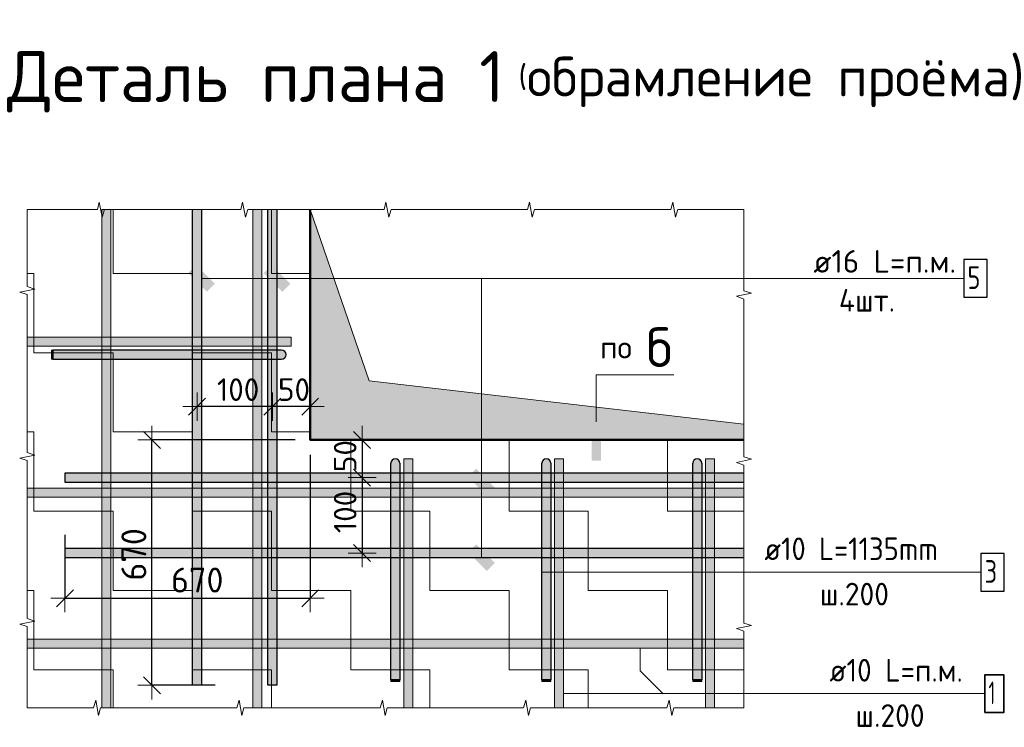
# Model space of a CAD drawing. Header units: metres. Extents: x -38 to 106, y -15 to 20.
# Tile 34 of 40: x 73.796 to 75.101, y 8.009 to 8.946. Entities that reach past the tile are written whole.
import ezdxf

# ---------------------------------------------------------------- set-up
doc = ezdxf.new("R2010")
doc.units = ezdxf.units.M
doc.header["$PDMODE"] = 65
doc.layers.add('XR$6$_3898', color=7, linetype='Continuous')
for name, color, linetype, lineweight in [('XR$6$STANDARD_1', 7, 'Continuous', 25), ('XR$6$Арм. стержнями нижней зоны', 180, 'Continuous', 35), ('XR$6$Арм.стержн. Арматура края', 96, 'Continuous', 35), ('XR$6$Арм.стержн. Доп. арматура', 180, 'Continuous', 35), ('XR$6$Размерная линия_ общее', 7, 'Continuous', 13), ('XR$6$Текст_ общее_1', 7, 'Continuous', 13)]:
    doc.layers.add(name, color=color, linetype=linetype, lineweight=lineweight)
doc.styles.add('ISOCPEUR', font='txt')
doc.dimstyles.new('DIMSTYLE_10', dxfattribs={"dimtxt": 0.033, "dimasz": 0.0375, "dimexe": 0, "dimexo": 0, "dimgap": 0.0165, "dimtad": 2, "dimdec": 0, "dimlfac": 1000, "dimrnd": 1, "dimzin": 12, "dimdsep": 46, "dimtxsty": 'ISOCPEUR', "dimblk1": 'ALL_ML_STRICH', "dimblk2": 'ALL_ML_STRICH', "dimsah": 1, "dimcen": 0, "dimclrd": 7, "dimclre": 256, "dimclrt": 7, "dimadec": 0, "dimazin": 0, "dimtfac": 1, "dimtdec": 0, "dimtix": 1, "dimtmove": 2, "dimatfit": 3, "dimfxl": 0, "dimtzin": 0, "dimlwd": 0, "dimlwe": -3, "dimarcsym": 0})
doc.dimstyles.new('DIMSTYLE_11', dxfattribs={"dimtxt": 0.03, "dimasz": 0.0375, "dimexe": 0, "dimexo": 1e-06, "dimgap": 0.015, "dimtad": 2, "dimdec": 0, "dimlfac": 1000, "dimrnd": 1, "dimzin": 12, "dimdsep": 46, "dimtxsty": 'ISOCPEUR', "dimblk1": 'ALL_ML_STRICH', "dimblk2": 'ALL_ML_STRICH', "dimsah": 1, "dimcen": 0, "dimse1": 1, "dimse2": 1, "dimclrd": 7, "dimclre": 256, "dimclrt": 7, "dimadec": 0, "dimazin": 0, "dimtfac": 1, "dimtdec": 0, "dimtix": 1, "dimtmove": 2, "dimatfit": 3, "dimfxl": 0, "dimtvp": 1.2, "dimtzin": 0, "dimlwd": 0, "dimlwe": -3, "dimarcsym": 0})
doc.dimstyles.new('DIMSTYLE_12', dxfattribs={"dimtxt": 0.03, "dimasz": 0.0375, "dimexe": 0, "dimexo": 1e-06, "dimgap": 0.015, "dimtad": 2, "dimdec": 0, "dimlfac": 1000, "dimrnd": 1, "dimzin": 12, "dimdsep": 46, "dimtxsty": 'ISOCPEUR', "dimblk1": 'ALL_ML_STRICH', "dimblk2": 'ALL_ML_STRICH', "dimsah": 1, "dimcen": 0, "dimse1": 1, "dimse2": 1, "dimclrd": 7, "dimclre": 256, "dimclrt": 7, "dimadec": 0, "dimazin": 0, "dimtfac": 1, "dimtdec": 0, "dimtix": 1, "dimtmove": 2, "dimatfit": 3, "dimfxl": 0, "dimtzin": 0, "dimlwd": 0, "dimlwe": -3, "dimarcsym": 0})
doc.dimstyles.new('DIMSTYLE_13', dxfattribs={"dimtxt": 0.03, "dimasz": 0.0375, "dimexe": 0, "dimexo": 1e-06, "dimgap": 0.015, "dimtad": 2, "dimdec": 0, "dimlfac": 1000, "dimrnd": 1, "dimzin": 12, "dimdsep": 46, "dimtxsty": 'ISOCPEUR', "dimblk1": 'ALL_ML_STRICH', "dimblk2": 'ALL_ML_STRICH', "dimsah": 1, "dimcen": 0, "dimse1": 1, "dimse2": 1, "dimclrd": 7, "dimclre": 256, "dimclrt": 7, "dimadec": 0, "dimazin": 0, "dimtfac": 1, "dimtdec": 0, "dimtix": 1, "dimtmove": 2, "dimatfit": 3, "dimfxl": 0, "dimtvp": 1.2, "dimtzin": 0, "dimlwd": 0, "dimlwe": -3, "dimarcsym": 0})
doc.dimstyles.new('DIMSTYLE_14', dxfattribs={"dimtxt": 0.03, "dimasz": 0.0375, "dimexe": 0, "dimexo": 1e-06, "dimgap": 0.015, "dimtad": 2, "dimdec": 0, "dimlfac": 1000, "dimrnd": 1, "dimzin": 12, "dimdsep": 46, "dimtxsty": 'ISOCPEUR', "dimblk1": 'ALL_ML_STRICH', "dimblk2": 'ALL_ML_STRICH', "dimsah": 1, "dimcen": 0, "dimse1": 1, "dimse2": 1, "dimclrd": 7, "dimclre": 256, "dimclrt": 7, "dimadec": 0, "dimazin": 0, "dimtfac": 1, "dimtdec": 0, "dimtix": 1, "dimtmove": 2, "dimatfit": 3, "dimfxl": 0, "dimtzin": 0, "dimlwd": 0, "dimlwe": -3, "dimarcsym": 0})

# ---------------------------------------------------------------- blocks, each defined once
blk = doc.blocks.new('СЛОЖНЫЙ_ОБЪЕКТ_1')
at = {"layer": 'XR$6$STANDARD_1', "linetype": 'Continuous', "lineweight": 13, "transparency": 33554687}
blk.add_hatch(color=7, dxfattribs=at).paths.add_polyline_path([(74.1174, 8.0346), (74.1174, 8.6946), (74.1054, 8.6946), (74.1054, 8.0346)])
at = {"layer": 'XR$6$STANDARD_1', "color": 7, "linetype": 'Continuous', "lineweight": 13, "transparency": 33554687}
blk.add_lwpolyline([(74.1174, 8.0346), (74.1174, 8.6946), (74.1054, 8.6946), (74.1054, 8.0346), (74.1174, 8.0346)], close=True, dxfattribs=at)
blk = doc.blocks.new('СЛОЖНЫЙ_ОБЪЕКТ_2')
at = {"layer": 'XR$6$STANDARD_1', "linetype": 'Continuous', "lineweight": 13, "transparency": 33554687}
blk.add_hatch(color=7, dxfattribs=at).paths.add_polyline_path([(73.9174, 8.0346), (73.9174, 8.6946), (73.9054, 8.6946), (73.9054, 8.0346)])
at = {"layer": 'XR$6$STANDARD_1', "color": 7, "linetype": 'Continuous', "lineweight": 13, "transparency": 33554687}
blk.add_lwpolyline([(73.9174, 8.0346), (73.9174, 8.6946), (73.9054, 8.6946), (73.9054, 8.0346), (73.9174, 8.0346)], close=True, dxfattribs=at)
blk = doc.blocks.new('ЭЛЕМЕНТ_УЗОРА_3')
at = {"layer": 'XR$6$STANDARD_1', "color": 7, "linetype": 'Continuous', "lineweight": 13, "transparency": 33554687}
for p, q in [((73.8064, 8.6946), (73.8064, 8.6946)), ((74.7564, 8.6946), (74.7564, 8.6946)), ((73.8064, 8.0346), (73.8064, 8.0346)), ((74.7564, 8.0346), (74.7564, 8.0346)), ((74.7564, 8.0346), (74.7564, 8.0346))]:
    blk.add_line(p, q, dxfattribs=at)
for points in [[(73.8064, 8.4746), (73.8064, 8.5822), (73.7964, 8.5853), (73.8164, 8.5894), (73.8064, 8.593), (73.8064, 8.6946), (73.8064, 8.6946)], [(73.8064, 8.6946), (73.8993, 8.6946), (73.9019, 8.7046), (73.9056, 8.6846), (73.9086, 8.6946), (73.9964, 8.6946)], [(73.9964, 8.6946), (74.0893, 8.6946), (74.0919, 8.7046), (74.0956, 8.6846), (74.0986, 8.6946), (74.1864, 8.6946)], [(74.1864, 8.6946), (74.2793, 8.6946), (74.2819, 8.7046), (74.2856, 8.6846), (74.2886, 8.6946), (74.3764, 8.6946)], [(74.3764, 8.6946), (74.4693, 8.6946), (74.4719, 8.7046), (74.4756, 8.6846), (74.4786, 8.6946), (74.5664, 8.6946)], [(74.5664, 8.6946), (74.6593, 8.6946), (74.6619, 8.7046), (74.6656, 8.6846), (74.6686, 8.6946), (74.7564, 8.6946)], [(74.7564, 8.6946), (74.7564, 8.6946), (74.7564, 8.587), (74.7664, 8.5839), (74.7464, 8.5798), (74.7564, 8.5762), (74.7564, 8.4746)], [(73.8064, 8.2546), (73.8064, 8.3622), (73.7964, 8.3653), (73.8164, 8.3694), (73.8064, 8.373), (73.8064, 8.4746)], [(74.7564, 8.4746), (74.7564, 8.367), (74.7664, 8.3639), (74.7464, 8.3598), (74.7564, 8.3562), (74.7564, 8.2546)], [(73.8064, 8.0346), (73.8064, 8.0346), (73.8064, 8.1422), (73.7964, 8.1453), (73.8164, 8.1494), (73.8064, 8.153), (73.8064, 8.2546)], [(74.7564, 8.2546), (74.7564, 8.147), (74.7664, 8.1439), (74.7464, 8.1398), (74.7564, 8.1362), (74.7564, 8.0346)], [(73.9964, 8.0346), (73.9035, 8.0346), (73.9008, 8.0246), (73.8972, 8.0446), (73.8942, 8.0346), (73.8064, 8.0346)], [(74.1864, 8.0346), (74.0935, 8.0346), (74.0908, 8.0246), (74.0872, 8.0446), (74.0842, 8.0346), (73.9964, 8.0346)], [(74.3764, 8.0346), (74.2835, 8.0346), (74.2808, 8.0246), (74.2772, 8.0446), (74.2742, 8.0346), (74.1864, 8.0346)], [(74.5664, 8.0346), (74.4735, 8.0346), (74.4708, 8.0246), (74.4672, 8.0446), (74.4642, 8.0346), (74.3764, 8.0346)], [(74.7564, 8.0346), (74.6635, 8.0346), (74.6608, 8.0246), (74.6572, 8.0446), (74.6542, 8.0346), (74.5664, 8.0346)]]:
    blk.add_lwpolyline(points, dxfattribs=at)
blk = doc.blocks.new('СЛОЖНЫЙ_ОБЪЕКТ_3')
at = {"layer": 'XR$6$STANDARD_1', "linetype": 'Continuous', "lineweight": 13, "transparency": 33554687}
blk.add_hatch(color=7, dxfattribs=at).paths.add_polyline_path([(73.8064, 8.3256), (74.7564, 8.3256), (74.7564, 8.3136), (73.8064, 8.3136)], flags=16)
at = {"layer": 'XR$6$STANDARD_1', "color": 7, "linetype": 'Continuous', "lineweight": 13, "transparency": 33554687}
blk.add_lwpolyline([(73.8064, 8.3256), (74.7564, 8.3256), (74.7564, 8.3136), (73.8064, 8.3136), (73.8064, 8.3256)], close=True, dxfattribs=at)
blk = doc.blocks.new('СЛОЖНЫЙ_ОБЪЕКТ_4')
at = {"layer": 'XR$6$STANDARD_1', "linetype": 'Continuous', "lineweight": 13, "transparency": 33554687}
blk.add_hatch(color=7, dxfattribs=at).paths.add_polyline_path([(73.8064, 8.1256), (74.7564, 8.1256), (74.7564, 8.1136), (73.8064, 8.1136)], flags=16)
at = {"layer": 'XR$6$STANDARD_1', "color": 7, "linetype": 'Continuous', "lineweight": 13, "transparency": 33554687}
blk.add_lwpolyline([(73.8064, 8.1256), (74.7564, 8.1256), (74.7564, 8.1136), (73.8064, 8.1136), (73.8064, 8.1256)], close=True, dxfattribs=at)
blk = doc.blocks.new('СЛОЖНЫЙ_ОБЪЕКТ_5')
at = {"layer": 'XR$6$STANDARD_1', "linetype": 'Continuous', "lineweight": 25, "transparency": 33554687}
blk.add_hatch(color=8, dxfattribs=at).paths.add_polyline_path([(73.8564, 8.3336), (74.7564, 8.3336), (74.7564, 8.3456), (73.8564, 8.3456)])
at = {"layer": 'XR$6$STANDARD_1', "color": 7, "linetype": 'Continuous', "lineweight": 25, "transparency": 33554687}
blk.add_line((73.8564, 8.3336), (74.7564, 8.3336), dxfattribs=at)
blk.add_lwpolyline([(74.7564, 8.3456), (73.8564, 8.3456), (73.8564, 8.3336)], dxfattribs=at)
blk = doc.blocks.new('СЛОЖНЫЙ_ОБЪЕКТ_6')
at = {"layer": 'XR$6$STANDARD_1', "linetype": 'Continuous', "lineweight": 25, "true_color": 0x5f5f5f, "transparency": 33554687}
blk.add_hatch(color=251, dxfattribs=at).paths.add_polyline_path([(74.1254, 8.0646), (74.1254, 8.6946), (74.1374, 8.6946), (74.1374, 8.0646)], flags=16)
at = {"layer": 'XR$6$STANDARD_1', "color": 7, "linetype": 'Continuous', "lineweight": 25, "transparency": 33554687}
blk.add_line((74.1254, 8.0646), (74.1254, 8.6946), dxfattribs=at)
blk.add_lwpolyline([(74.1374, 8.6946), (74.1374, 8.0646), (74.1254, 8.0646)], dxfattribs=at)
blk = doc.blocks.new('СЛОЖНЫЙ_ОБЪЕКТ_7')
at = {"layer": 'XR$6$STANDARD_1', "linetype": 'Continuous', "lineweight": 13, "true_color": 0xc5c5c5, "transparency": 33554687}
for points in [[(73.8404, 8.4966), (73.8404, 8.5086), (73.8384, 8.5086), (73.8384, 8.4966)], [(74.1458, 8.4971), (74.1469, 8.4977), (74.1478, 8.4986), (74.1486, 8.4996), (74.1491, 8.5007), (74.1493, 8.502), (74.1493, 8.5032), (74.1491, 8.5045), (74.1486, 8.5056), (74.1478, 8.5066), (74.1469, 8.5075), (74.1458, 8.5081), (74.1446, 8.5085), (74.1434, 8.5086), (73.8404, 8.5086), (73.8404, 8.4966), (74.1434, 8.4966), (74.1446, 8.4967)]]:
    blk.add_hatch(color=9, dxfattribs=at).paths.add_polyline_path(points)
at = {"layer": 'XR$6$STANDARD_1', "color": 7, "linetype": 'Continuous', "lineweight": 13, "transparency": 33554687}
blk.add_lwpolyline([(73.8404, 8.4966), (73.8404, 8.5086), (73.8384, 8.5086), (73.8384, 8.4966), (73.8404, 8.4966)], close=True, dxfattribs=at)
at = {"layer": 'XR$6$STANDARD_1', "color": 7, "linetype": 'Continuous', "lineweight": 25, "transparency": 33554687}
blk.add_lwpolyline([(74.1434, 8.5086), (73.8404, 8.5086), (73.8404, 8.4966), (74.1434, 8.4966)], dxfattribs=at)
blk.add_arc((74.1434, 8.5026), 0.006, 270, 90, dxfattribs=at)
blk = doc.blocks.new('СЛОЖНЫЙ_ОБЪЕКТ_8')
at = {"layer": 'XR$6$STANDARD_1', "linetype": 'Continuous', "lineweight": 13, "transparency": 33554687}
blk.add_hatch(color=7, dxfattribs=at).paths.add_polyline_path([(73.8064, 8.5256), (74.1564, 8.5256), (74.1564, 8.5136), (73.8064, 8.5136)], flags=16)
at = {"layer": 'XR$6$STANDARD_1', "color": 7, "linetype": 'Continuous', "lineweight": 13, "transparency": 33554687}
blk.add_lwpolyline([(73.8064, 8.5256), (74.1564, 8.5256), (74.1564, 8.5136), (73.8064, 8.5136), (73.8064, 8.5256)], close=True, dxfattribs=at)
blk = doc.blocks.new('СЛОЖНЫЙ_ОБЪЕКТ_9')
at = {"layer": 'XR$6$STANDARD_1', "linetype": 'Continuous', "lineweight": 13, "true_color": 0xc5c5c5, "transparency": 33554687}
for points in [[(74.2889, 8.361), (74.2895, 8.3621), (74.2904, 8.3631), (74.2914, 8.3638), (74.2925, 8.3643), (74.2938, 8.3646), (74.295, 8.3646), (74.2962, 8.3643), (74.2974, 8.3638), (74.2984, 8.3631), (74.2992, 8.3621), (74.2999, 8.361), (74.3002, 8.3598), (74.3004, 8.3586), (74.3004, 8.0716), (74.2884, 8.0716), (74.2884, 8.3586), (74.2885, 8.3598)], [(74.2884, 8.0716), (74.3004, 8.0716), (74.3004, 8.0696), (74.2884, 8.0696)]]:
    blk.add_hatch(color=9, dxfattribs=at).paths.add_polyline_path(points, flags=16)
at = {"layer": 'XR$6$STANDARD_1', "color": 7, "linetype": 'Continuous', "lineweight": 25, "transparency": 33554687}
blk.add_lwpolyline([(74.3004, 8.3586), (74.3004, 8.0716), (74.2884, 8.0716), (74.2884, 8.3586)], dxfattribs=at)
at = {"layer": 'XR$6$STANDARD_1', "color": 7, "linetype": 'Continuous', "lineweight": 13, "transparency": 33554687}
blk.add_lwpolyline([(74.2884, 8.0716), (74.3004, 8.0716), (74.3004, 8.0696), (74.2884, 8.0696), (74.2884, 8.0716)], close=True, dxfattribs=at)
at = {"layer": 'XR$6$STANDARD_1', "color": 7, "linetype": 'Continuous', "lineweight": 25, "transparency": 33554687}
blk.add_arc((74.2944, 8.3586), 0.006, 0, 180, dxfattribs=at)
blk = doc.blocks.new('СЛОЖНЫЙ_ОБЪЕКТ_10')
at = {"layer": 'XR$6$STANDARD_1', "linetype": 'Continuous', "lineweight": 13, "true_color": 0xc5c5c5, "transparency": 33554687}
for points in [[(74.4889, 8.361), (74.4895, 8.3621), (74.4904, 8.3631), (74.4914, 8.3638), (74.4925, 8.3643), (74.4938, 8.3646), (74.495, 8.3646), (74.4962, 8.3643), (74.4974, 8.3638), (74.4984, 8.3631), (74.4992, 8.3621), (74.4999, 8.361), (74.5002, 8.3598), (74.5004, 8.3586), (74.5004, 8.0716), (74.4884, 8.0716), (74.4884, 8.3586), (74.4885, 8.3598)], [(74.4884, 8.0716), (74.5004, 8.0716), (74.5004, 8.0696), (74.4884, 8.0696)]]:
    blk.add_hatch(color=9, dxfattribs=at).paths.add_polyline_path(points, flags=16)
at = {"layer": 'XR$6$STANDARD_1', "color": 7, "linetype": 'Continuous', "lineweight": 25, "transparency": 33554687}
blk.add_lwpolyline([(74.5004, 8.3586), (74.5004, 8.0716), (74.4884, 8.0716), (74.4884, 8.3586)], dxfattribs=at)
at = {"layer": 'XR$6$STANDARD_1', "color": 7, "linetype": 'Continuous', "lineweight": 13, "transparency": 33554687}
blk.add_lwpolyline([(74.4884, 8.0716), (74.5004, 8.0716), (74.5004, 8.0696), (74.4884, 8.0696), (74.4884, 8.0716)], close=True, dxfattribs=at)
at = {"layer": 'XR$6$STANDARD_1', "color": 7, "linetype": 'Continuous', "lineweight": 25, "transparency": 33554687}
blk.add_arc((74.4944, 8.3586), 0.006, 0, 180, dxfattribs=at)
blk = doc.blocks.new('СЛОЖНЫЙ_ОБЪЕКТ_11')
at = {"layer": 'XR$6$STANDARD_1', "linetype": 'Continuous', "lineweight": 13, "transparency": 33554687}
blk.add_hatch(color=7, dxfattribs=at).paths.add_polyline_path([(74.3174, 8.0346), (74.3174, 8.3646), (74.3054, 8.3646), (74.3054, 8.0346)])
at = {"layer": 'XR$6$STANDARD_1', "color": 7, "linetype": 'Continuous', "lineweight": 13, "transparency": 33554687}
blk.add_lwpolyline([(74.3174, 8.0346), (74.3174, 8.3646), (74.3054, 8.3646), (74.3054, 8.0346), (74.3174, 8.0346)], close=True, dxfattribs=at)
blk = doc.blocks.new('СЛОЖНЫЙ_ОБЪЕКТ_12')
at = {"layer": 'XR$6$STANDARD_1', "linetype": 'Continuous', "lineweight": 13, "transparency": 33554687}
blk.add_hatch(color=7, dxfattribs=at).paths.add_polyline_path([(74.5174, 8.0346), (74.5174, 8.3646), (74.5054, 8.3646), (74.5054, 8.0346)])
at = {"layer": 'XR$6$STANDARD_1', "color": 7, "linetype": 'Continuous', "lineweight": 13, "transparency": 33554687}
blk.add_lwpolyline([(74.5174, 8.0346), (74.5174, 8.3646), (74.5054, 8.3646), (74.5054, 8.0346), (74.5174, 8.0346)], close=True, dxfattribs=at)
blk = doc.blocks.new('СЛОЖНЫЙ_ОБЪЕКТ_13')
at = {"layer": 'XR$6$STANDARD_1', "linetype": 'Continuous', "lineweight": 13, "true_color": 0xc5c5c5, "transparency": 33554687}
for points in [[(74.6889, 8.361), (74.6895, 8.3621), (74.6904, 8.3631), (74.6914, 8.3638), (74.6925, 8.3643), (74.6938, 8.3646), (74.695, 8.3646), (74.6962, 8.3643), (74.6974, 8.3638), (74.6984, 8.3631), (74.6992, 8.3621), (74.6999, 8.361), (74.7002, 8.3598), (74.7004, 8.3586), (74.7004, 8.0716), (74.6884, 8.0716), (74.6884, 8.3586), (74.6885, 8.3598)], [(74.6884, 8.0716), (74.7004, 8.0716), (74.7004, 8.0696), (74.6884, 8.0696)]]:
    blk.add_hatch(color=9, dxfattribs=at).paths.add_polyline_path(points, flags=16)
at = {"layer": 'XR$6$STANDARD_1', "color": 7, "linetype": 'Continuous', "lineweight": 25, "transparency": 33554687}
blk.add_lwpolyline([(74.7004, 8.3586), (74.7004, 8.0716), (74.6884, 8.0716), (74.6884, 8.3586)], dxfattribs=at)
at = {"layer": 'XR$6$STANDARD_1', "color": 7, "linetype": 'Continuous', "lineweight": 13, "transparency": 33554687}
blk.add_lwpolyline([(74.6884, 8.0716), (74.7004, 8.0716), (74.7004, 8.0696), (74.6884, 8.0696), (74.6884, 8.0716)], close=True, dxfattribs=at)
at = {"layer": 'XR$6$STANDARD_1', "color": 7, "linetype": 'Continuous', "lineweight": 25, "transparency": 33554687}
blk.add_arc((74.6944, 8.3586), 0.006, 0, 180, dxfattribs=at)
blk = doc.blocks.new('СЛОЖНЫЙ_ОБЪЕКТ_14')
at = {"layer": 'XR$6$STANDARD_1', "linetype": 'Continuous', "lineweight": 13, "transparency": 33554687}
blk.add_hatch(color=7, dxfattribs=at).paths.add_polyline_path([(74.7174, 8.0346), (74.7174, 8.3646), (74.7054, 8.3646), (74.7054, 8.0346)])
at = {"layer": 'XR$6$STANDARD_1', "color": 7, "linetype": 'Continuous', "lineweight": 13, "transparency": 33554687}
blk.add_lwpolyline([(74.7174, 8.0346), (74.7174, 8.3646), (74.7054, 8.3646), (74.7054, 8.0346), (74.7174, 8.0346)], close=True, dxfattribs=at)
blk = doc.blocks.new('СЛОЖНЫЙ_ОБЪЕКТ_15')
at = {"layer": 'XR$6$STANDARD_1', "linetype": 'Continuous', "lineweight": 25, "true_color": 0x5f5f5f, "transparency": 33554687}
blk.add_hatch(color=251, dxfattribs=at).paths.add_polyline_path([(74.0254, 8.0646), (74.0254, 8.6946), (74.0374, 8.6946), (74.0374, 8.0646)], flags=16)
at = {"layer": 'XR$6$STANDARD_1', "color": 7, "linetype": 'Continuous', "lineweight": 25, "transparency": 33554687}
blk.add_line((74.0254, 8.0646), (74.0254, 8.6946), dxfattribs=at)
blk.add_lwpolyline([(74.0374, 8.6946), (74.0374, 8.0646), (74.0254, 8.0646)], dxfattribs=at)
blk = doc.blocks.new('СЛОЖНЫЙ_ОБЪЕКТ_16')
at = {"layer": 'XR$6$STANDARD_1', "linetype": 'Continuous', "lineweight": 25, "transparency": 33554687}
blk.add_hatch(color=8, dxfattribs=at).paths.add_polyline_path([(73.8564, 8.2336), (74.7564, 8.2336), (74.7564, 8.2456), (73.8564, 8.2456)])
at = {"layer": 'XR$6$STANDARD_1', "color": 7, "linetype": 'Continuous', "lineweight": 25, "transparency": 33554687}
blk.add_line((73.8564, 8.2336), (74.7564, 8.2336), dxfattribs=at)
blk.add_lwpolyline([(74.7564, 8.2456), (73.8564, 8.2456), (73.8564, 8.2336)], dxfattribs=at)
blk = doc.blocks.new('ALL_ML_STRICH')
at = {"color": 0, "linetype": 'ByBlock', "lineweight": -2}
for p, q in [((0, -0.5), (0, 0.5)), ((-1, 0), (0.5, 0)), ((-0.3, -0.3), (0.3, 0.3))]:
    blk.add_line(p, q, dxfattribs=at)
blk = doc.blocks.new('*D170')
at = {"layer": 'DEFPOINTS', "color": 7, "linetype": 'Continuous', "lineweight": 13, "transparency": 33554687}
for p in [(74.2236, 8.3896), (74.2503, 8.3896), (74.2214, 8.3396)]:
    blk.add_point(p, dxfattribs=at)
at = {"layer": 'XR$6$Размерная линия_ общее', "color": 7, "linetype": 'Continuous', "lineweight": -2, "transparency": 33554687}
blk.add_line((74.2503, 8.3896), (74.2503, 8.3396), dxfattribs=at)
at = {"layer": 'XR$6$Размерная линия_ общее', "color": 7, "linetype": 'Continuous', "lineweight": 13, "transparency": 33554687, "xscale": 0.0375, "yscale": 0.0375, "zscale": 0.0375}
for p, rotation in [((74.2503, 8.3896), 90), ((74.2503, 8.3396), 270)]:
    blk.add_blockref('ALL_ML_STRICH', p, dxfattribs=dict(at, rotation=rotation))
at = {"layer": 'XR$6$Размерная линия_ общее', "color": 7, "linetype": 'Continuous', "lineweight": 13, "transparency": 33554687, "insert": (74.2278, 8.3682), "char_height": 0.03, "width": 0.06, "attachment_point": 5, "rotation": 90, "style": 'ISOCPEUR'}
blk.add_mtext('\\A1;{50}', dxfattribs=at)
blk = doc.blocks.new('*D171')
at = {"layer": 'DEFPOINTS', "color": 7, "linetype": 'Continuous', "lineweight": 13, "transparency": 33554687}
for p in [(74.2214, 8.3396), (74.2503, 8.3396), (74.2236, 8.2396)]:
    blk.add_point(p, dxfattribs=at)
at = {"layer": 'XR$6$Размерная линия_ общее', "color": 7, "linetype": 'Continuous', "lineweight": -2, "transparency": 33554687}
blk.add_line((74.2503, 8.3396), (74.2503, 8.2396), dxfattribs=at)
at = {"layer": 'XR$6$Размерная линия_ общее', "color": 7, "linetype": 'Continuous', "lineweight": 13, "transparency": 33554687, "xscale": 0.0375, "yscale": 0.0375, "zscale": 0.0375}
for p, rotation in [((74.2503, 8.3396), 90), ((74.2503, 8.2396), 270)]:
    blk.add_blockref('ALL_ML_STRICH', p, dxfattribs=dict(at, rotation=rotation))
at = {"layer": 'XR$6$Размерная линия_ общее', "color": 7, "linetype": 'Continuous', "lineweight": 13, "transparency": 33554687, "insert": (74.2278, 8.2941), "char_height": 0.03, "width": 0.09, "attachment_point": 5, "rotation": 90, "style": 'ISOCPEUR'}
blk.add_mtext('\\A1;{100}', dxfattribs=at)
blk = doc.blocks.new('*D172')
at = {"layer": 'DEFPOINTS', "color": 7, "linetype": 'Continuous', "lineweight": 13, "transparency": 33554687}
for p in [(74.1314, 8.4706), (74.1814, 8.4729), (74.1814, 8.4337)]:
    blk.add_point(p, dxfattribs=at)
at = {"layer": 'XR$6$Размерная линия_ общее', "color": 7, "linetype": 'Continuous', "lineweight": -2, "transparency": 33554687}
blk.add_line((74.1814, 8.4337), (74.1314, 8.4337), dxfattribs=at)
at = {"layer": 'XR$6$Размерная линия_ общее', "color": 7, "linetype": 'Continuous', "lineweight": 13, "transparency": 33554687, "xscale": 0.0375, "yscale": 0.0375, "zscale": 0.0375}
for p, rotation in [((74.1314, 8.4337), 180), ((74.1814, 8.4337), 360)]:
    blk.add_blockref('ALL_ML_STRICH', p, dxfattribs=dict(at, rotation=rotation))
at = {"layer": 'XR$6$Размерная линия_ общее', "color": 7, "linetype": 'Continuous', "lineweight": 13, "transparency": 33554687, "insert": (74.16, 8.4562), "char_height": 0.03, "width": 0.06, "attachment_point": 5, "style": 'ISOCPEUR'}
blk.add_mtext('\\A1;{50}', dxfattribs=at)
blk = doc.blocks.new('*D173')
at = {"layer": 'DEFPOINTS', "color": 7, "linetype": 'Continuous', "lineweight": 13, "transparency": 33554687}
for p in [(74.1314, 8.4706), (74.0314, 8.4695), (74.1314, 8.4337)]:
    blk.add_point(p, dxfattribs=at)
at = {"layer": 'XR$6$Размерная линия_ общее', "color": 7, "linetype": 'Continuous', "lineweight": -2, "transparency": 33554687}
blk.add_line((74.1314, 8.4337), (74.0314, 8.4337), dxfattribs=at)
at = {"layer": 'XR$6$Размерная линия_ общее', "color": 7, "linetype": 'Continuous', "lineweight": 13, "transparency": 33554687, "xscale": 0.0375, "yscale": 0.0375, "zscale": 0.0375}
for p, rotation in [((74.0314, 8.4337), 180), ((74.1314, 8.4337), 360)]:
    blk.add_blockref('ALL_ML_STRICH', p, dxfattribs=dict(at, rotation=rotation))
at = {"layer": 'XR$6$Размерная линия_ общее', "color": 7, "linetype": 'Continuous', "lineweight": 13, "transparency": 33554687, "insert": (74.0859, 8.4562), "char_height": 0.03, "width": 0.09, "attachment_point": 5, "style": 'ISOCPEUR'}
blk.add_mtext('\\A1;{100}', dxfattribs=at)
blk = doc.blocks.new('*D182')
at = {"layer": 'DEFPOINTS', "color": 7, "linetype": 'Continuous', "lineweight": 13, "transparency": 33554687}
for p in [(74.1814, 8.3896), (73.8564, 8.2836), (73.8564, 8.1799)]:
    blk.add_point(p, dxfattribs=at)
at = {"layer": 'XR$6$Размерная линия_ общее', "color": 253, "linetype": 'Continuous', "lineweight": -2, "true_color": 0xa0a0a0, "transparency": 33554687}
for p, q in [((74.1814, 8.3696), (74.1814, 8.1799)), ((73.8564, 8.2636), (73.8564, 8.1799))]:
    blk.add_line(p, q, dxfattribs=at)
at = {"layer": 'XR$6$Размерная линия_ общее', "color": 7, "linetype": 'Continuous', "lineweight": -2, "transparency": 33554687}
blk.add_line((73.8564, 8.1799), (74.1814, 8.1799), dxfattribs=at)
at = {"layer": 'XR$6$Размерная линия_ общее', "color": 7, "linetype": 'Continuous', "lineweight": 13, "transparency": 33554687, "xscale": 0.0375, "yscale": 0.0375, "zscale": 0.0375, "rotation": 180}
blk.add_blockref('ALL_ML_STRICH', (73.8564, 8.1799), dxfattribs=at)
at = {"layer": 'XR$6$Размерная линия_ общее', "color": 7, "linetype": 'Continuous', "lineweight": 13, "transparency": 33554687, "xscale": 0.0375, "yscale": 0.0375, "zscale": 0.0375}
blk.add_blockref('ALL_ML_STRICH', (74.1814, 8.1799), dxfattribs=at)
at = {"layer": 'XR$6$Размерная линия_ общее', "color": 7, "linetype": 'Continuous', "lineweight": 13, "transparency": 33554687, "insert": (73.9969, 8.2204), "char_height": 0.033, "width": 0.00165, "attachment_point": 1, "line_spacing_factor": 0.60241, "style": 'ISOCPEUR'}
blk.add_mtext('670', dxfattribs=at)
blk = doc.blocks.new('*D183')
at = {"layer": 'DEFPOINTS', "color": 7, "linetype": 'Continuous', "lineweight": 13, "transparency": 33554687}
for p in [(74.1814, 8.3896), (73.9717, 8.0646), (74.0754, 8.0646)]:
    blk.add_point(p, dxfattribs=at)
at = {"layer": 'XR$6$Размерная линия_ общее', "color": 253, "linetype": 'Continuous', "lineweight": -2, "true_color": 0xa0a0a0, "transparency": 33554687}
for p, q in [((74.1614, 8.3896), (73.9717, 8.3896)), ((74.0554, 8.0646), (73.9717, 8.0646))]:
    blk.add_line(p, q, dxfattribs=at)
at = {"layer": 'XR$6$Размерная линия_ общее', "color": 7, "linetype": 'Continuous', "lineweight": -2, "transparency": 33554687}
blk.add_line((73.9717, 8.0646), (73.9717, 8.3896), dxfattribs=at)
at = {"layer": 'XR$6$Размерная линия_ общее', "color": 7, "linetype": 'Continuous', "lineweight": 13, "transparency": 33554687, "xscale": 0.0375, "yscale": 0.0375, "zscale": 0.0375}
for p, rotation in [((73.9717, 8.3896), 90), ((73.9717, 8.0646), 270)]:
    blk.add_blockref('ALL_ML_STRICH', p, dxfattribs=dict(at, rotation=rotation))
at = {"layer": 'XR$6$Размерная линия_ общее', "color": 7, "linetype": 'Continuous', "lineweight": 13, "transparency": 33554687, "insert": (73.9312, 8.2031), "char_height": 0.033, "width": 0.00165, "attachment_point": 1, "rotation": 90, "line_spacing_factor": 0.60241, "style": 'ISOCPEUR'}
blk.add_mtext('670', dxfattribs=at)

msp = doc.modelspace()

# ---------------------------------------------------------------- hatches: boundary and pattern name
at = {"layer": 'XR$6$STANDARD_1', "linetype": 'Continuous', "lineweight": 13, "transparency": 33554687}
h = msp.add_hatch(dxfattribs=at)
h.set_pattern_fill('____', scale=0.105, style=0, pattern_type=2)
h.set_pattern_definition([(0, (0.21, 0.21), (0.105, 0.105), [0.105, -0.105]), (90, (0.21, 0.21), (-0.105, 0.105), [0.105, -0.105])])
h.paths.add_polyline_path([(73.8064, 8.6946), (73.8064, 8.0346), (74.7564, 8.0346), (74.7564, 8.3896), (74.1814, 8.3896), (74.1814, 8.6946)], flags=0)
at = {"layer": 'XR$6$STANDARD_1', "linetype": 'Continuous', "lineweight": 13, "true_color": 0x696969, "transparency": 33554687}
msp.add_hatch(color=251, dxfattribs=at).paths.add_polyline_path([(74.7564, 8.4106), (74.2596, 8.4678), (74.1814, 8.6946), (74.1814, 8.3896), (74.7564, 8.3896)])
at = {"layer": 'XR$6$STANDARD_1', "linetype": 'Continuous', "lineweight": 25, "true_color": 0x000000, "transparency": 33554687}
for points in [[(74.0551, 8.5965), (74.0303, 8.6212), (74.0197, 8.6106), (74.0445, 8.5859)], [(74.1551, 8.5965), (74.1303, 8.6212), (74.1197, 8.6106), (74.1445, 8.5859)], [(74.4014, 8.3513), (74.3908, 8.3407), (74.4155, 8.3159), (74.4261, 8.3265)], [(74.4014, 8.2513), (74.3908, 8.2407), (74.4155, 8.2159), (74.4261, 8.2265)]]:
    msp.add_hatch(color=18, dxfattribs=at).paths.add_polyline_path(points)
msp.add_hatch(color=18, dxfattribs=at).paths.add_polyline_path([(74.5669, 8.4111), (74.5669, 8.4107), (74.5669, 8.3619), (74.5544, 8.3619), (74.5544, 8.4107), (74.5544, 8.4111), (74.5545, 8.4114), (74.5546, 8.4118), (74.5548, 8.4122), (74.555, 8.4125), (74.5552, 8.4128), (74.5555, 8.413), (74.5559, 8.4132), (74.5562, 8.4134), (74.5566, 8.4135), (74.5569, 8.4136), (74.5573, 8.4136), (74.564, 8.4136), (74.5644, 8.4136), (74.5648, 8.4135), (74.5651, 8.4134), (74.5655, 8.4132), (74.5658, 8.413), (74.5661, 8.4128), (74.5663, 8.4125), (74.5665, 8.4122), (74.5667, 8.4118), (74.5668, 8.4114)], flags=16)

# ---------------------------------------------------------------- linework, layer by layer
at = {"layer": 'XR$6$_3898', "color": 7, "linetype": 'Continuous', "lineweight": 50, "transparency": 33554687}
msp.add_lwpolyline([(74.7564, 8.3896), (74.1814, 8.3896), (74.1814, 8.6946)], dxfattribs=at)
at = {"layer": 'XR$6$STANDARD_1', "color": 7, "linetype": 'Continuous', "lineweight": 13, "transparency": 33554687}
for p, q in [((74.0374, 8.6036), (75.0477, 8.6036)), ((74.4084, 8.2336), (74.4084, 8.6036)), ((74.5174, 8.0534), (75.0757, 8.0534))]:
    msp.add_line(p, q, dxfattribs=at)
for points in [[(74.7564, 8.4106), (74.2596, 8.4678), (74.1814, 8.6946)], [(74.5607, 8.4136), (74.5607, 8.4756), (74.6635, 8.4756)], [(75.0692, 8.2143), (74.6603, 8.2143), (74.4884, 8.2143)], [(74.649, 8.0534), (74.6186, 8.0838), (74.6186, 8.1136)]]:
    msp.add_lwpolyline(points, dxfattribs=at)
at = {"layer": 'XR$6$Арм. стержнями нижней зоны', "color": 7, "linetype": 'Continuous', "lineweight": 13, "transparency": 33554687}
msp.add_line((75.0757, 8.0534), (74.8497, 8.0534), dxfattribs=at)
at = {"layer": 'XR$6$Арм. стержнями нижней зоны', "color": 7, "linetype": 'Continuous', "lineweight": 35, "transparency": 33554687}
msp.add_lwpolyline([(75.0757, 8.0284), (75.1007, 8.0284), (75.1007, 8.0784), (75.0757, 8.0784), (75.0757, 8.0284)], dxfattribs=at)
at = {"layer": 'XR$6$Арм.стержн. Арматура края', "color": 7, "linetype": 'Continuous', "lineweight": 13, "transparency": 33554687}
msp.add_line((75.0705, 8.2143), (74.7605, 8.2143), dxfattribs=at)
at = {"layer": 'XR$6$Арм.стержн. Арматура края', "color": 7, "linetype": 'Continuous', "lineweight": 25, "transparency": 33554687}
msp.add_lwpolyline([(75.0705, 8.1893), (75.1015, 8.1893), (75.1015, 8.2393), (75.0705, 8.2393), (75.0705, 8.1893)], dxfattribs=at)
at = {"layer": 'XR$6$Арм.стержн. Доп. арматура', "color": 7, "linetype": 'Continuous', "lineweight": 13, "transparency": 33554687}
msp.add_line((74.8217, 8.6036), (75.0477, 8.6036), dxfattribs=at)
at = {"layer": 'XR$6$Арм.стержн. Доп. арматура', "color": 7, "linetype": 'Continuous', "lineweight": 25, "transparency": 33554687}
msp.add_lwpolyline([(75.0477, 8.5786), (75.0787, 8.5786), (75.0787, 8.6286), (75.0477, 8.6286), (75.0477, 8.5786)], dxfattribs=at)

# ---------------------------------------------------------------- block references
at = {"layer": 'XR$6$STANDARD_1', "color": 7, "linetype": 'Continuous', "lineweight": 13, "transparency": 33554687}
for name in ['ЭЛЕМЕНТ_УЗОРА_3', 'СЛОЖНЫЙ_ОБЪЕКТ_2', 'СЛОЖНЫЙ_ОБЪЕКТ_1', 'СЛОЖНЫЙ_ОБЪЕКТ_8', 'СЛОЖНЫЙ_ОБЪЕКТ_7', 'СЛОЖНЫЙ_ОБЪЕКТ_9', 'СЛОЖНЫЙ_ОБЪЕКТ_11', 'СЛОЖНЫЙ_ОБЪЕКТ_10', 'СЛОЖНЫЙ_ОБЪЕКТ_12', 'СЛОЖНЫЙ_ОБЪЕКТ_13', 'СЛОЖНЫЙ_ОБЪЕКТ_14', 'СЛОЖНЫЙ_ОБЪЕКТ_3', 'СЛОЖНЫЙ_ОБЪЕКТ_4']:
    msp.add_blockref(name, (0, 0), dxfattribs=at)
at = {"layer": 'XR$6$STANDARD_1', "color": 7, "linetype": 'Continuous', "lineweight": 25, "transparency": 33554687}
for name in ['СЛОЖНЫЙ_ОБЪЕКТ_15', 'СЛОЖНЫЙ_ОБЪЕКТ_6', 'СЛОЖНЫЙ_ОБЪЕКТ_5', 'СЛОЖНЫЙ_ОБЪЕКТ_16']:
    msp.add_blockref(name, (0, 0), dxfattribs=at)

# ---------------------------------------------------------------- texts
at = {"layer": 'XR$6$STANDARD_1', "color": 7, "linetype": 'Continuous', "lineweight": 13, "transparency": 33554687, "insert": (74.6135, 8.5124), "char_height": 0.03, "width": 0.113724, "attachment_point": 5, "style": 'ISOCPEUR'}
msp.add_mtext('\\A1;{\\fISOCPEUR|i0|b0;\\H0.030000;\\W1.000000;\\C7;по \\H0.052500;б}\\P', dxfattribs=at)
at = {"layer": 'XR$6$Арм. стержнями нижней зоны', "color": 7, "linetype": 'Continuous', "lineweight": 25, "transparency": 33554687, "char_height": 0.03, "attachment_point": 7, "style": 'ISOCPEUR'}
for s, insert, width in [('\\W0.94;ø10 L=п.м.', (74.8697, 8.0694), 0.199983), ('\\W0.56;1', (75.0807, 8.0394), 0.023333), ('\\W0.95;ш.200 ', (74.9042, 8.0094), 0.1312)]:
    msp.add_mtext(s, dxfattribs=dict(at, insert=insert, width=width))
at = {"layer": 'XR$6$Арм.стержн. Арматура края', "color": 7, "linetype": 'Continuous', "lineweight": 25, "transparency": 33554687, "char_height": 0.03, "attachment_point": 7, "style": 'ISOCPEUR'}
for s, insert, width in [('\\W0.92;ø10 L=1135mm ', (74.7835, 8.2303), 0.280669), ('\\W0.78;3', (75.0755, 8.2003), 0.032641), ('\\W0.95;ш.200 ', (74.857, 8.1703), 0.1312)]:
    msp.add_mtext(s, dxfattribs=dict(at, insert=insert, width=width))
at = {"layer": 'XR$6$Арм.стержн. Доп. арматура', "color": 7, "linetype": 'Continuous', "lineweight": 25, "transparency": 33554687, "char_height": 0.03, "style": 'ISOCPEUR'}
for s, insert, width, attachment_point in [('\\A1;{\\fISOCPEUR|i0|b0;\\H0.030000;\\W1.000000;\\C7;ø16 L=п.м.}\\P', (75.0376, 8.6111), 0.200091, 9), ('\\W0.78;5', (75.0527, 8.5896), 0.032641, 7), ('\\W0.95;4шт. ', (74.8822, 8.5596), 0.119158, 7)]:
    msp.add_mtext(s, dxfattribs=dict(at, insert=insert, width=width, attachment_point=attachment_point))
at = {"layer": 'XR$6$Текст_ общее_1', "color": 7, "linetype": 'Continuous', "lineweight": 13, "transparency": 33554687, "insert": (74.4643, 8.8638), "char_height": 0.0675, "width": 1.405568, "attachment_point": 5, "style": 'ISOCPEUR'}
msp.add_mtext('\\A1;{\\fISOCPEUR|i0|b0;\\H0.067500;\\W1.000000;\\C7;Деталь плана 1\\H0.030000; (\\H0.052500;обрамление проёма)}\\P', dxfattribs=at)

# ---------------------------------------------------------------- dimensions: what is measured, and where the dimension line sits
at = {"layer": 'XR$6$Размерная линия_ общее', "color": 7, "linetype": 'Continuous', "lineweight": 13, "transparency": 33554687}
for base, p1, p2, angle, dimstyle, picture, middle in [((74.0314, 8.4337), (74.1314, 8.4706), (74.0314, 8.4695), 180, 'DIMSTYLE_14', '*D173', (74.0859, 8.4562)), ((74.1314, 8.4337), (74.1814, 8.4729), (74.1314, 8.4706), 180, 'DIMSTYLE_13', '*D172', (74.16, 8.4562)), ((74.2503, 8.3396), (74.2236, 8.3896), (74.2214, 8.3396), 270, 'DIMSTYLE_11', '*D170', (74.2278, 8.3682)), ((74.2503, 8.2396), (74.2214, 8.3396), (74.2236, 8.2396), 270, 'DIMSTYLE_12', '*D171', (74.2278, 8.2941))]:
    dim = msp.add_linear_dim(base=base, p1=p1, p2=p2, angle=angle, dimstyle=dimstyle, override={"dimpost": '<>', "dimclrd": 7, "dimclre": 253, "dimclrt": 7, "dimlwd": 0, "dimlwe": 65533}, dxfattribs=at)
    dim.commit()
    dim.dimension.update_dxf_attribs({"geometry": picture, "text_midpoint": middle, "dimtype": 160})
dim = msp.add_linear_dim(base=(73.9717, 8.3896), p1=(74.0554, 8.0646), p2=(74.1614, 8.3896), angle=90, text='670', dimstyle='DIMSTYLE_10', override={"dimpost": '<>', "dimclrd": 7, "dimclre": 253, "dimclrt": 7, "dimlwd": 0, "dimlwe": 65533}, dxfattribs=at)
dim.commit()
dim.dimension.update_dxf_attribs({"geometry": '*D183', "text_midpoint": (73.9552, 8.2271), "dimtype": 160})
dim = msp.add_linear_dim(base=(74.1814, 8.1799), p1=(73.8564, 8.2636), p2=(74.1814, 8.3696), text='670', dimstyle='DIMSTYLE_10', override={"dimpost": '<>', "dimclrd": 7, "dimclre": 253, "dimclrt": 7, "dimlwd": 0, "dimlwe": 65533}, dxfattribs=at)
dim.commit()
dim.dimension.update_dxf_attribs({"geometry": '*D182', "text_midpoint": (74.0189, 8.1964), "dimtype": 160})

doc.saveas('drawing.dxf')
